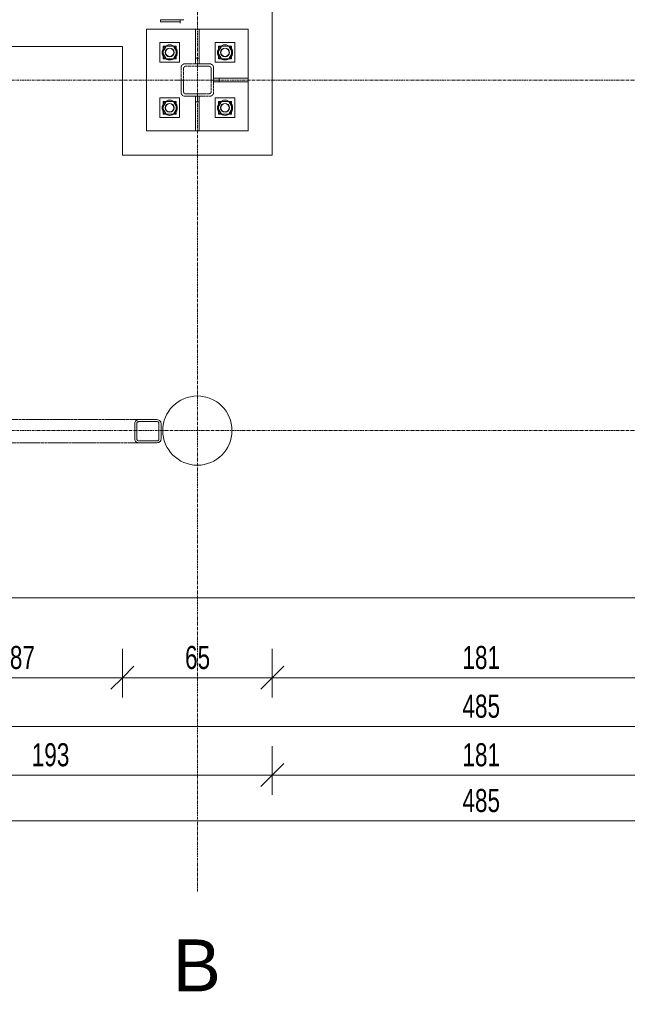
# Model space of a CAD drawing. Header units: millimetres. Extents: x -11210 to 34147, y -5506 to 4553.
# Tile 10 of 33: x 17297 to 19933, y -5506 to -1237. Entities that reach past the tile are written whole.
import ezdxf

# ---------------------------------------------------------------- set-up
doc = ezdxf.new("R2010")
doc.units = ezdxf.units.MM
doc.linetypes.add('Linia siatki', pattern=[22.225, 12.7, -3.175, 3.175, -3.175])
doc.linetypes.add('Wyburzony', pattern=[4.8, 3.2, -1.6])
for name, color, linetype, lineweight in [('A-ANNO-DIMS', 211, 'Continuous', 9), ('A-ANNO-DIMS-50', 211, 'Continuous', 9), ('S-BEAM', 12, 'Continuous', 9), ('S-FNDN', 32, 'Continuous', 15), ('S-FSTN', 2, 'Continuous', 9), ('S-GRID', 1, 'Continuous', 9), ('S-GRID-IDEN', 1, 'Continuous', 9)]:
    doc.layers.add(name, color=color, linetype=linetype, lineweight=lineweight)
doc.styles.add('Arial', font='arial.ttf', dxfattribs={"height": 225})
doc.styles.add('Arial_I', font='arial.ttf', dxfattribs={"width": 0.7, "height": 100})
doc.dimstyles.new('BP_Przekątna_2mm_wymiar', dxfattribs={"dimscale": 304.8, "dimtxt": 102.02594, "dimasz": 0.328084, "dimexe": 0.278871, "dimexo": 0.0625, "dimgap": 0.032808, "dimtad": 1, "dimdec": 0, "dimlfac": 0.1, "dimzin": 0, "dimdsep": 46, "dimtxsty": 'Arial_I', "dimblk1": 'OBLIQUE', "dimblk2": 'OBLIQUE', "dimsah": 1, "dimcen": 0.09, "dimazin": 0, "dimtfac": 1, "dimtdec": 4, "dimtix": 1, "dimtmove": 0, "dimatfit": 3, "dimfxl": 0.410105, "dimfxlon": 1, "dimtvp": 1, "dimtolj": 1, "dimtzin": 0, "dimarcsym": 2})

# ---------------------------------------------------------------- blocks, each defined once
blk = doc.blocks.new('PF-1 - PF-1-624972--1_20 Kopia 1')
at = {"layer": 'S-FNDN', "lineweight": 9}
for p, q in [((-7220.7, -1823.5), (-7220.7, -973.5)), ((-9147.4, -1353.3), (-7870.7, -1353.3)), ((-7870.7, -1353.3), (-7870.7, -1823.5)), ((-7870.7, -1823.5), (-7220.7, -1823.5)), ((-9790.7, -3743.5), (-2840.7, -3743.5))]:
    blk.add_line(p, q, dxfattribs=at)
for start, end in [(0, 180), (180, 360)]:
    blk.add_arc((-7545.7, -3018.5), 150, start, end, dxfattribs=at)
blk = doc.blocks.new('SHS _EN 10210-2_ - 638227--1_20 Kopia 1')
at = {"layer": 'S-BEAM', "linetype": 'Wyburzony'}
for p, q in [((-7615.7, -1443.5), (-7615.7, -1553.5)), ((-7605.7, -1548.5), (-7605.7, -1448.5)), ((-7490.7, -1428.5), (-7600.7, -1428.5)), ((-7595.7, -1438.5), (-7495.7, -1438.5)), ((-7485.7, -1448.5), (-7485.7, -1548.5)), ((-7475.7, -1553.5), (-7475.7, -1443.5)), ((-7600.7, -1568.5), (-7490.7, -1568.5)), ((-7495.7, -1558.5), (-7595.7, -1558.5))]:
    blk.add_line(p, q, dxfattribs=at)
for centre, radius, start, end in [((-7600.7, -1443.5), 15, 90, 180), ((-7595.7, -1448.5), 10, 90, 180), ((-7495.7, -1448.5), 10, 0, 90), ((-7490.7, -1443.5), 15, 360, 90), ((-7600.7, -1553.5), 15, 180, 270), ((-7595.7, -1548.5), 10, 180, 270), ((-7495.7, -1548.5), 10, 270, 0), ((-7490.7, -1553.5), 15, 270, 0)]:
    blk.add_arc(centre, radius, start, end, dxfattribs=at)
blk = doc.blocks.new('Family - 664429--1_20 Kopia 1')
at = {"layer": 'S-FSTN'}
for p, q in [((-7553.7, -1593.5), (-7553.7, -1568.5)), ((-7537.7, -1568.5), (-7537.7, -1593.5)), ((-7553.7, -1718.5), (-7553.7, -1593.5)), ((-7537.7, -1593.5), (-7553.7, -1593.5)), ((-7537.7, -1593.5), (-7537.7, -1718.5)), ((-7537.7, -1718.5), (-7553.7, -1718.5))]:
    blk.add_line(p, q, dxfattribs=at)
blk = doc.blocks.new('Family - 664430--1_20 Kopia 1')
at = {"layer": 'S-FSTN'}
for p, q in [((-7553.7, -1403.5), (-7553.7, -1278.5)), ((-7553.7, -1278.5), (-7537.7, -1278.5)), ((-7537.7, -1278.5), (-7537.7, -1403.5)), ((-7553.7, -1428.5), (-7553.7, -1403.5)), ((-7553.7, -1403.5), (-7537.7, -1403.5)), ((-7537.7, -1403.5), (-7537.7, -1428.5))]:
    blk.add_line(p, q, dxfattribs=at)
blk = doc.blocks.new('Family - 664431--1_20 Kopia 1')
at = {"layer": 'S-FSTN'}
for p, q in [((-7475.7, -1490.5), (-7450.7, -1490.5)), ((-7450.7, -1490.5), (-7325.7, -1490.5)), ((-7450.7, -1490.5), (-7450.7, -1506.5)), ((-7325.7, -1490.5), (-7325.7, -1506.5)), ((-7450.7, -1506.5), (-7475.7, -1506.5)), ((-7325.7, -1506.5), (-7450.7, -1506.5))]:
    blk.add_line(p, q, dxfattribs=at)
blk = doc.blocks.new('Family - 664476--1_20 Kopia 1')
at = {"layer": 'S-FSTN'}
for p, q in [((-7704.9, -1236.7), (-7619.9, -1236.7)), ((-7704.9, -1246.7), (-7704.9, -1236.7)), ((-7619.9, -1246.7), (-7619.9, -1236.7)), ((-7619.9, -1246.7), (-7704.9, -1246.7))]:
    blk.add_line(p, q, dxfattribs=at)
blk = doc.blocks.new('Family - 664483--1_20 Kopia 1')
at = {"layer": 'S-FSTN'}
for p, q in [((-7765.7, -1278.5), (-7765.7, -1718.5)), ((-7553.7, -1278.5), (-7765.7, -1278.5)), ((-7325.7, -1278.5), (-7537.6, -1278.5)), ((-7325.7, -1490.4), (-7325.7, -1278.5)), ((-7325.7, -1718.5), (-7325.7, -1506.5)), ((-7765.7, -1718.5), (-7553.7, -1718.5)), ((-7537.6, -1718.5), (-7325.7, -1718.5))]:
    blk.add_line(p, q, dxfattribs=at)
for centre, start, end in [((-7665.7, -1378.5), 90, 270), ((-7665.7, -1378.5), 270, 90), ((-7425.7, -1378.5), 90, 270), ((-7425.7, -1378.5), 270, 90), ((-7665.7, -1618.5), 90, 270), ((-7665.7, -1618.5), 270, 90), ((-7425.7, -1618.5), 90, 270), ((-7425.7, -1618.5), 270, 90)]:
    blk.add_arc(centre, 19, start, end, dxfattribs=at)
blk = doc.blocks.new('Family - 665046--1_20 Kopia 1')
at = {"layer": 'S-FSTN'}
for p, q in [((-7623.2, -1336.1), (-7708.1, -1336.1)), ((-7708.1, -1336.1), (-7708.1, -1420.9)), ((-7681.5, -1351), (-7697.4, -1378.5)), ((-7683.6, -1350.9), (-7693.3, -1350.9)), ((-7693.3, -1350.9), (-7693.3, -1360.6)), ((-7693.3, -1360.8), (-7693.3, -1371.2)), ((-7647.9, -1350.9), (-7683.4, -1350.9)), ((-7649.8, -1351), (-7681.5, -1351)), ((-7633.9, -1378.5), (-7649.8, -1351)), ((-7638.1, -1350.9), (-7647.8, -1350.9)), ((-7638.1, -1360.6), (-7638.1, -1350.9)), ((-7638.1, -1371.2), (-7638.1, -1360.8)), ((-7623.2, -1420.9), (-7623.2, -1336.1)), ((-7697.4, -1378.5), (-7681.5, -1406)), ((-7693.3, -1371.4), (-7693.3, -1385.6)), ((-7693.3, -1385.8), (-7693.3, -1396.2)), ((-7693.3, -1396.4), (-7693.3, -1406.1)), ((-7693.3, -1406.1), (-7683.6, -1406.1)), ((-7683.4, -1406.1), (-7647.9, -1406.1)), ((-7681.5, -1406), (-7649.8, -1406)), ((-7649.8, -1406), (-7633.9, -1378.5)), ((-7647.8, -1406.1), (-7638.1, -1406.1)), ((-7638.1, -1385.6), (-7638.1, -1371.4)), ((-7638.1, -1396.2), (-7638.1, -1385.8)), ((-7638.1, -1406.1), (-7638.1, -1396.4)), ((-7708.1, -1420.9), (-7623.2, -1420.9))]:
    blk.add_line(p, q, dxfattribs=at)
for radius, start, end in [(33, 90, 270), (18, 90, 270), (33, 270, 90), (18, 270, 90)]:
    blk.add_arc((-7665.7, -1378.5), radius, start, end, dxfattribs=at)
blk = doc.blocks.new('Family - 665047--1_20 Kopia 1')
at = {"layer": 'S-FSTN'}
for p, q in [((-7383.2, -1336.1), (-7468.1, -1336.1)), ((-7468.1, -1336.1), (-7468.1, -1420.9)), ((-7441.5, -1351), (-7457.4, -1378.5)), ((-7443.6, -1350.9), (-7453.3, -1350.9)), ((-7453.3, -1350.9), (-7453.3, -1360.6)), ((-7453.3, -1360.8), (-7453.3, -1371.2)), ((-7407.9, -1350.9), (-7443.4, -1350.9)), ((-7409.8, -1351), (-7441.5, -1351)), ((-7393.9, -1378.5), (-7409.8, -1351)), ((-7398.1, -1350.9), (-7407.8, -1350.9)), ((-7398.1, -1360.6), (-7398.1, -1350.9)), ((-7398.1, -1371.2), (-7398.1, -1360.8)), ((-7383.2, -1420.9), (-7383.2, -1336.1)), ((-7457.4, -1378.5), (-7441.5, -1406)), ((-7453.3, -1371.4), (-7453.3, -1385.6)), ((-7453.3, -1385.8), (-7453.3, -1396.2)), ((-7453.3, -1396.4), (-7453.3, -1406.1)), ((-7453.3, -1406.1), (-7443.6, -1406.1)), ((-7443.4, -1406.1), (-7407.9, -1406.1)), ((-7441.5, -1406), (-7409.8, -1406)), ((-7409.8, -1406), (-7393.9, -1378.5)), ((-7407.8, -1406.1), (-7398.1, -1406.1)), ((-7398.1, -1385.6), (-7398.1, -1371.4)), ((-7398.1, -1396.2), (-7398.1, -1385.8)), ((-7398.1, -1406.1), (-7398.1, -1396.4)), ((-7468.1, -1420.9), (-7383.2, -1420.9))]:
    blk.add_line(p, q, dxfattribs=at)
for radius, start, end in [(33, 90, 270), (18, 90, 270), (33, 270, 90), (18, 270, 90)]:
    blk.add_arc((-7425.7, -1378.5), radius, start, end, dxfattribs=at)
blk = doc.blocks.new('Family - 665048--1_20 Kopia 1')
at = {"layer": 'S-FSTN'}
for p, q in [((-7623.2, -1576.1), (-7708.1, -1576.1)), ((-7708.1, -1576.1), (-7708.1, -1660.9)), ((-7623.2, -1660.9), (-7623.2, -1576.1)), ((-7681.5, -1591), (-7697.4, -1618.5)), ((-7697.4, -1618.5), (-7681.5, -1646)), ((-7683.6, -1590.9), (-7693.3, -1590.9)), ((-7693.3, -1590.9), (-7693.3, -1600.6)), ((-7693.3, -1600.8), (-7693.3, -1611.2)), ((-7693.3, -1611.4), (-7693.3, -1625.6)), ((-7647.9, -1590.9), (-7683.4, -1590.9)), ((-7649.8, -1591), (-7681.5, -1591)), ((-7633.9, -1618.5), (-7649.8, -1591)), ((-7649.8, -1646), (-7633.9, -1618.5)), ((-7638.1, -1590.9), (-7647.8, -1590.9)), ((-7638.1, -1600.6), (-7638.1, -1590.9)), ((-7638.1, -1611.2), (-7638.1, -1600.8)), ((-7638.1, -1625.6), (-7638.1, -1611.4)), ((-7708.1, -1660.9), (-7623.2, -1660.9)), ((-7693.3, -1625.8), (-7693.3, -1636.2)), ((-7693.3, -1636.4), (-7693.3, -1646.1)), ((-7693.3, -1646.1), (-7683.6, -1646.1)), ((-7683.4, -1646.1), (-7647.9, -1646.1)), ((-7681.5, -1646), (-7649.8, -1646)), ((-7647.8, -1646.1), (-7638.1, -1646.1)), ((-7638.1, -1636.2), (-7638.1, -1625.8)), ((-7638.1, -1646.1), (-7638.1, -1636.4))]:
    blk.add_line(p, q, dxfattribs=at)
for radius, start, end in [(33, 90, 270), (18, 90, 270), (33, 270, 90), (18, 270, 90)]:
    blk.add_arc((-7665.7, -1618.5), radius, start, end, dxfattribs=at)
blk = doc.blocks.new('Family - 665049--1_20 Kopia 1')
at = {"layer": 'S-FSTN'}
for p, q in [((-7383.2, -1576.1), (-7468.1, -1576.1)), ((-7468.1, -1576.1), (-7468.1, -1660.9)), ((-7383.2, -1660.9), (-7383.2, -1576.1)), ((-7441.5, -1591), (-7457.4, -1618.5)), ((-7457.4, -1618.5), (-7441.5, -1646)), ((-7443.6, -1590.9), (-7453.3, -1590.9)), ((-7453.3, -1590.9), (-7453.3, -1600.6)), ((-7453.3, -1600.8), (-7453.3, -1611.2)), ((-7453.3, -1611.4), (-7453.3, -1625.6)), ((-7407.9, -1590.9), (-7443.4, -1590.9)), ((-7409.8, -1591), (-7441.5, -1591)), ((-7393.9, -1618.5), (-7409.8, -1591)), ((-7409.8, -1646), (-7393.9, -1618.5)), ((-7398.1, -1590.9), (-7407.8, -1590.9)), ((-7398.1, -1600.6), (-7398.1, -1590.9)), ((-7398.1, -1611.2), (-7398.1, -1600.8)), ((-7398.1, -1625.6), (-7398.1, -1611.4)), ((-7468.1, -1660.9), (-7383.2, -1660.9)), ((-7453.3, -1625.8), (-7453.3, -1636.2)), ((-7453.3, -1636.4), (-7453.3, -1646.1)), ((-7453.3, -1646.1), (-7443.6, -1646.1)), ((-7443.4, -1646.1), (-7407.9, -1646.1)), ((-7441.5, -1646), (-7409.8, -1646)), ((-7407.8, -1646.1), (-7398.1, -1646.1)), ((-7398.1, -1636.2), (-7398.1, -1625.8)), ((-7398.1, -1646.1), (-7398.1, -1636.4))]:
    blk.add_line(p, q, dxfattribs=at)
for radius, start, end in [(33, 90, 270), (18, 90, 270), (33, 270, 90), (18, 270, 90)]:
    blk.add_arc((-7425.7, -1618.5), radius, start, end, dxfattribs=at)
blk = doc.blocks.new('Family - 665571--1_20 Kopia 1')
at = {"layer": 'S-FSTN'}
for p, q in [((-7604.9, -1236.7), (-7634.9, -1236.7)), ((-7619.9, -1236.8), (-7619.9, -1251.7))]:
    blk.add_line(p, q, dxfattribs=at)
blk = doc.blocks.new('Family - 665581--1_20 Kopia 1')
at = {"layer": 'S-FSTN'}
blk.add_line((-7545.7, -1553.5), (-7545.7, -1583.5), dxfattribs=at)
blk = doc.blocks.new('Family - 665582--1_20 Kopia 1')
at = {"layer": 'S-FSTN'}
blk.add_line((-7460.7, -1498.5), (-7490.7, -1498.5), dxfattribs=at)
blk = doc.blocks.new('Family - 665583--1_20 Kopia 1')
at = {"layer": 'S-FSTN'}
blk.add_line((-7600.7, -1498.5), (-7630.7, -1498.5), dxfattribs=at)
blk = doc.blocks.new('DIMBLOCK233--1_20 Kopia 1')
at = {"layer": 'A-ANNO-DIMS-50'}
for p, q in [((16872.6, -4090.4), (16872.6, -3965.4)), ((17742.6, -4090.4), (17742.6, -3965.4)), ((16872.6, -4090.4), (17742.6, -4090.4)), ((16872.6, -4090.4), (16872.6, -4175.4)), ((17742.6, -4090.4), (17742.6, -4175.4))]:
    blk.add_line(p, q, dxfattribs=at)
at = {"layer": 'A-ANNO-DIMS-50', "lineweight": 18}
for p, q in [((16872.6, -4090.4), (16922.6, -4040.4)), ((17742.6, -4090.4), (17792.6, -4040.4)), ((16872.6, -4090.4), (16822.6, -4140.4)), ((17742.6, -4090.4), (17692.6, -4140.4))]:
    blk.add_line(p, q, dxfattribs=at)
at = {"layer": 'A-ANNO-DIMS-50', "color": 0, "insert": (17254.2, -3952.2), "char_height": 100, "width": 128.082, "attachment_point": 1, "line_spacing_factor": 0.941778, "style": 'Arial_I'}
blk.add_mtext('87', dxfattribs=at)
blk = doc.blocks.new('_Oblique')
at = {"color": 0, "linetype": 'ByBlock', "lineweight": -2}
blk.add_line((-0.5, -0.5), (0.5, 0.5), dxfattribs=at)
blk = doc.blocks.new('DIMBLOCK234--1_20 Kopia 1')
at = {"layer": 'A-ANNO-DIMS-50'}
for p, q in [((17742.6, -4090.4), (17742.6, -3965.4)), ((18392.6, -4090.4), (18392.6, -3965.4)), ((17742.6, -4090.4), (18392.6, -4090.4)), ((17742.6, -4090.4), (17742.6, -4175.4)), ((18392.6, -4090.4), (18392.6, -4175.4))]:
    blk.add_line(p, q, dxfattribs=at)
at = {"layer": 'A-ANNO-DIMS-50', "lineweight": 18}
for p, q in [((17742.6, -4090.4), (17792.6, -4040.4)), ((18392.6, -4090.4), (18442.6, -4040.4)), ((17742.6, -4090.4), (17692.6, -4140.4)), ((18392.6, -4090.4), (18342.6, -4140.4))]:
    blk.add_line(p, q, dxfattribs=at)
at = {"layer": 'A-ANNO-DIMS-50', "color": 0, "insert": (18014.2, -3952.2), "char_height": 100, "width": 128.082, "attachment_point": 1, "line_spacing_factor": 0.941778, "style": 'Arial_I'}
blk.add_mtext('65', dxfattribs=at)
blk = doc.blocks.new('DIMBLOCK235--1_20 Kopia 1')
at = {"layer": 'A-ANNO-DIMS-50'}
for p, q in [((18392.6, -4090.4), (18392.6, -3965.4)), ((20202.6, -4090.4), (20202.6, -3965.4)), ((18392.6, -4090.4), (20202.6, -4090.4)), ((18392.6, -4090.4), (18392.6, -4175.4)), ((20202.6, -4090.4), (20202.6, -4175.4))]:
    blk.add_line(p, q, dxfattribs=at)
at = {"layer": 'A-ANNO-DIMS-50', "lineweight": 18}
for p, q in [((18392.6, -4090.4), (18442.6, -4040.4)), ((20202.6, -4090.4), (20252.6, -4040.4)), ((18392.6, -4090.4), (18342.6, -4140.4)), ((20202.6, -4090.4), (20152.6, -4140.4))]:
    blk.add_line(p, q, dxfattribs=at)
at = {"layer": 'A-ANNO-DIMS-50', "color": 0, "insert": (19217.5, -3952.2), "char_height": 100, "width": 192.123, "attachment_point": 1, "line_spacing_factor": 0.941778, "style": 'Arial_I'}
blk.add_mtext('181', dxfattribs=at)
blk = doc.blocks.new('DIMBLOCK241--1_20 Kopia 1')
at = {"layer": 'A-ANNO-DIMS-50'}
for p, q in [((16465.9, -4512.3), (16465.9, -4387.3)), ((18392.6, -4512.3), (18392.6, -4387.3)), ((16465.9, -4512.3), (18392.6, -4512.3)), ((16465.9, -4512.3), (16465.9, -4597.3)), ((18392.6, -4512.3), (18392.6, -4597.3))]:
    blk.add_line(p, q, dxfattribs=at)
at = {"layer": 'A-ANNO-DIMS-50', "lineweight": 18}
for p, q in [((16465.9, -4512.3), (16515.9, -4462.3)), ((18392.6, -4512.3), (18442.6, -4462.3)), ((16465.9, -4512.3), (16415.9, -4562.3)), ((18392.6, -4512.3), (18342.6, -4562.3))]:
    blk.add_line(p, q, dxfattribs=at)
at = {"layer": 'A-ANNO-DIMS-50', "color": 0, "insert": (17349.2, -4374.1), "char_height": 100, "width": 192.123, "attachment_point": 1, "line_spacing_factor": 0.941778, "style": 'Arial_I'}
blk.add_mtext('193', dxfattribs=at)
blk = doc.blocks.new('DIMBLOCK242--1_20 Kopia 1')
at = {"layer": 'A-ANNO-DIMS-50'}
for p, q in [((18392.6, -4512.3), (18392.6, -4387.3)), ((20202.6, -4512.3), (20202.6, -4387.3)), ((18392.6, -4512.3), (20202.6, -4512.3)), ((18392.6, -4512.3), (18392.6, -4597.3)), ((20202.6, -4512.3), (20202.6, -4597.3))]:
    blk.add_line(p, q, dxfattribs=at)
at = {"layer": 'A-ANNO-DIMS-50', "lineweight": 18}
for p, q in [((18392.6, -4512.3), (18442.6, -4462.3)), ((20202.6, -4512.3), (20252.6, -4462.3)), ((18392.6, -4512.3), (18342.6, -4562.3)), ((20202.6, -4512.3), (20152.6, -4562.3))]:
    blk.add_line(p, q, dxfattribs=at)
at = {"layer": 'A-ANNO-DIMS-50', "color": 0, "insert": (19217.5, -4374.1), "char_height": 100, "width": 192.123, "attachment_point": 1, "line_spacing_factor": 0.941778, "style": 'Arial_I'}
blk.add_mtext('181', dxfattribs=at)
blk = doc.blocks.new('DIMBLOCK247--1_20 Kopia 1')
at = {"layer": 'A-ANNO-DIMS-50'}
for p, q in [((16872.6, -4301.8), (16872.6, -4176.8)), ((21722.6, -4301.8), (21722.6, -4176.8)), ((16872.6, -4301.8), (21722.6, -4301.8)), ((16872.6, -4301.8), (16872.6, -4386.8)), ((21722.6, -4301.8), (21722.6, -4386.8))]:
    blk.add_line(p, q, dxfattribs=at)
at = {"layer": 'A-ANNO-DIMS-50', "lineweight": 18}
for p, q in [((16872.6, -4301.8), (16922.6, -4251.8)), ((21722.6, -4301.8), (21772.6, -4251.8)), ((16872.6, -4301.8), (16822.6, -4351.8)), ((21722.6, -4301.8), (21672.6, -4351.8))]:
    blk.add_line(p, q, dxfattribs=at)
at = {"layer": 'A-ANNO-DIMS-50', "color": 0, "insert": (19217.5, -4163.6), "char_height": 100, "width": 192.123, "attachment_point": 1, "line_spacing_factor": 0.941778, "style": 'Arial_I'}
blk.add_mtext('485', dxfattribs=at)
blk = doc.blocks.new('DIMBLOCK253--1_20 Kopia 1')
at = {"layer": 'A-ANNO-DIMS-50'}
for p, q in [((16872.6, -4710.9), (16872.6, -4585.9)), ((21722.6, -4710.9), (21722.6, -4585.9)), ((16872.6, -4710.9), (21722.6, -4710.9)), ((16872.6, -4710.9), (16872.6, -4795.9)), ((21722.6, -4710.9), (21722.6, -4795.9))]:
    blk.add_line(p, q, dxfattribs=at)
at = {"layer": 'A-ANNO-DIMS-50', "lineweight": 18}
for p, q in [((16872.6, -4710.9), (16922.6, -4660.9)), ((21722.6, -4710.9), (21772.6, -4660.9)), ((16872.6, -4710.9), (16822.6, -4760.9)), ((21722.6, -4710.9), (21672.6, -4760.9))]:
    blk.add_line(p, q, dxfattribs=at)
at = {"layer": 'A-ANNO-DIMS-50', "color": 0, "insert": (19217.5, -4572.6), "char_height": 100, "width": 192.123, "attachment_point": 1, "line_spacing_factor": 0.941778, "style": 'Arial_I'}
blk.add_mtext('485', dxfattribs=at)

msp = doc.modelspace()

# ---------------------------------------------------------------- linework, layer by layer
at = {"layer": 'S-BEAM', "linetype": 'Wyburzony'}
for p, q in [((17814.2, -2971.1), (16746.3, -2971.1)), ((16746.3, -3071.1), (17814.2, -3071.1))]:
    msp.add_line(p, q, dxfattribs=at)
at = {"layer": 'S-BEAM'}
for p, q in [((17795.9, -2987.1), (17795.9, -3055.1)), ((17805, -3055.1), (17805, -2987.1)), ((17892, -2971.1), (17814.2, -2971.1)), ((17814.2, -2979.1), (17892, -2979.1)), ((17901.1, -2987.1), (17901.1, -3055.1)), ((17910.3, -3055.1), (17910.3, -2987.1)), ((17892, -3063.1), (17814.2, -3063.1)), ((17814.2, -3071.1), (17892, -3071.1))]:
    msp.add_line(p, q, dxfattribs=at)
at = {"layer": 'S-BEAM', "flags": 128}
for points in [[(17814, -2971.1), (17810.1, -2971.5), (17806.3, -2972.7), (17802.8, -2974.6), (17799.9, -2977.1), (17797.7, -2980.1), (17796.4, -2983.5), (17795.9, -2987.1)], [(17805, -2987.1), (17805.3, -2985.3), (17806, -2983.6), (17807, -2982.1), (17808.5, -2980.8), (17810.2, -2979.9), (17812.2, -2979.3), (17814.2, -2979.1)], [(17910.3, -2987.1), (17909.8, -2983.5), (17908.5, -2980.1), (17906.3, -2977.1), (17903.4, -2974.6), (17899.9, -2972.7), (17896.1, -2971.5), (17892, -2971.1)], [(17892, -2979.1), (17894, -2979.3), (17896, -2979.9), (17897.7, -2980.8), (17899.1, -2982.1), (17900.2, -2983.6), (17900.9, -2985.3), (17901.1, -2987.1)], [(17795.9, -3055.1), (17796.4, -3058.6), (17797.7, -3062), (17799.9, -3065.1), (17802.8, -3067.6), (17806.3, -3069.5), (17810.1, -3070.7), (17814, -3071.1)], [(17814.2, -3063.1), (17812.2, -3062.9), (17810.2, -3062.3), (17808.5, -3061.3), (17807, -3060.1), (17806, -3058.6), (17805.3, -3056.9), (17805, -3055.1)], [(17892, -3071.1), (17896.1, -3070.7), (17899.9, -3069.5), (17903.4, -3067.6), (17906.3, -3065.1), (17908.5, -3062), (17909.8, -3058.6), (17910.3, -3055.1)], [(17901.1, -3055.1), (17900.9, -3056.9), (17900.2, -3058.6), (17899.1, -3060.1), (17897.7, -3061.3), (17896, -3062.3), (17894, -3062.9), (17892, -3063.1)]]:
    msp.add_lwpolyline(points, dxfattribs=at)
at = {"layer": 'S-GRID', "linetype": 'Linia siatki'}
for p, q in [((18067.6, 4552.8), (18067.6, -5018.9)), ((14704.3, -1498.5), (24096.8, -1498.5)), ((14704.3, -3018.5), (24096.8, -3018.5))]:
    msp.add_line(p, q, dxfattribs=at)

# ---------------------------------------------------------------- block references
at = {"layer": 'S-BEAM', "linetype": 'Wyburzony'}
msp.add_blockref('SHS _EN 10210-2_ - 638227--1_20 Kopia 1', (25613.3, 0), dxfattribs=at)
at = {"layer": 'S-FNDN', "lineweight": 9}
msp.add_blockref('PF-1 - PF-1-624972--1_20 Kopia 1', (25613.3, 0), dxfattribs=at)
at = {"layer": 'S-FSTN'}
for name in ['Family - 664476--1_20 Kopia 1', 'Family - 665571--1_20 Kopia 1', 'Family - 664483--1_20 Kopia 1', 'Family - 664430--1_20 Kopia 1', 'Family - 665046--1_20 Kopia 1', 'Family - 665047--1_20 Kopia 1', 'Family - 664431--1_20 Kopia 1', 'Family - 665583--1_20 Kopia 1', 'Family - 665582--1_20 Kopia 1', 'Family - 665048--1_20 Kopia 1', 'Family - 664429--1_20 Kopia 1', 'Family - 665581--1_20 Kopia 1', 'Family - 665049--1_20 Kopia 1']:
    msp.add_blockref(name, (25613.3, 0), dxfattribs=at)

# ---------------------------------------------------------------- texts
at = {"layer": 'S-GRID-IDEN', "insert": (17960.1, -5225.1), "char_height": 225, "width": 256.54, "attachment_point": 1, "style": 'Arial', "bg_fill": 3, "box_fill_scale": 1.25, "bg_fill_color": 256, "bg_fill_true_color": 13158600, "bg_fill_transparency": 0}
msp.add_mtext('\\fArial|b0|i0|c238|p34|;B', dxfattribs=at)

# ---------------------------------------------------------------- dimensions: what is measured, and where the dimension line sits
at = {"layer": 'A-ANNO-DIMS'}
for base, p1, p2, override, picture, middle in [((17742.6, -4090.4), (16872.6, -3965.4), (17742.6, -3965.4), {"dimpost": '<>', "dimfxl": 870}, 'DIMBLOCK233--1_20 Kopia 1', (17307.6, -4029.4)), ((18392.6, -4090.4), (17742.6, -3965.4), (18392.6, -3965.4), {"dimpost": '<>', "dimfxl": 650}, 'DIMBLOCK234--1_20 Kopia 1', (18067.6, -4029.4)), ((20202.6, -4090.4), (18392.6, -3965.4), (20202.6, -3965.4), {"dimpost": '<>', "dimfxl": 1810}, 'DIMBLOCK235--1_20 Kopia 1', (19297.6, -4029.4)), ((21722.6, -4301.8), (16872.6, -4176.8), (21722.6, -4176.8), {"dimpost": '<>', "dimfxl": 4850}, 'DIMBLOCK247--1_20 Kopia 1', (19297.6, -4240.7)), ((18392.6, -4512.3), (16465.9, -4387.3), (18392.6, -4387.3), {"dimpost": '<>', "dimfxl": 1926.724491}, 'DIMBLOCK241--1_20 Kopia 1', (17429.2, -4451.3)), ((20202.6, -4512.3), (18392.6, -4387.3), (20202.6, -4387.3), {"dimpost": '<>', "dimfxl": 1810}, 'DIMBLOCK242--1_20 Kopia 1', (19297.6, -4451.3)), ((21722.6, -4710.9), (16872.6, -4585.9), (21722.6, -4585.9), {"dimpost": '<>', "dimfxl": 4850}, 'DIMBLOCK253--1_20 Kopia 1', (19297.6, -4649.8))]:
    dim = msp.add_linear_dim(base=base, p1=p1, p2=p2, dimstyle='BP_Przekątna_2mm_wymiar', override=override, dxfattribs=at)
    dim.commit()
    dim.dimension.update_dxf_attribs({"geometry": picture, "text_midpoint": middle})

doc.saveas('drawing.dxf')
